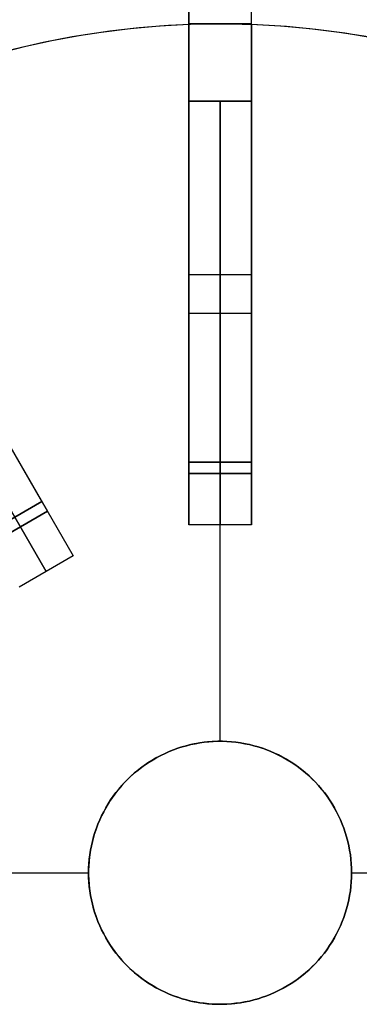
# Model space of a CAD drawing. Header units: millimetres. Extents: x 313 to 886, y -357 to 215.
# Tile 5 of 7: x 561 to 626, y -96 to 93. Entities that reach past the tile are written whole.
import ezdxf

# ---------------------------------------------------------------- set-up
doc = ezdxf.new("R2010")
doc.units = ezdxf.units.MM
for name, color, linetype in [('Core_Sketch1', 7, 'Continuous'), ('Core_Sketch2', 7, 'Continuous'), ('Rib_Sketch1', 7, 'Continuous'), ('Rib_Sketch3', 7, 'Continuous')]:
    doc.layers.add(name, color=color, linetype=linetype)

msp = doc.modelspace()

# ---------------------------------------------------------------- linework, layer by layer
at = {"color": 0, "linetype": 'ByBlock', "lineweight": -2}
for points in [[(593.59, 33.92), (593.59, 215.25)], [(605.59, 33.92), (605.59, 215.25)], [(593.59, 91.71), (587.97, 91.4), (582.36, 90.9), (576.78, 90.21), (571.22, 89.33), (565.7, 88.25), (560.21, 86.98), (554.78, 85.52), (549.39, 83.88), (544.07, 82.05), (538.81, 80.04), (533.63, 77.85), (528.53, 75.47), (523.51, 72.93)], [(593.59, 91.71), (587.97, 91.4), (582.36, 90.9), (576.78, 90.21), (571.22, 89.33), (565.7, 88.25), (560.21, 86.98), (554.78, 85.52), (549.39, 83.88), (544.07, 82.05), (538.81, 80.04), (533.63, 77.85), (528.53, 75.47), (523.51, 72.93)], [(593.59, 91.71), (587.97, 91.4), (582.36, 90.9), (576.78, 90.21), (571.22, 89.33), (565.7, 88.25), (560.21, 86.98), (554.78, 85.52), (549.39, 83.88), (544.07, 82.05), (538.81, 80.04), (533.63, 77.85), (528.53, 75.47), (523.51, 72.93)], [(593.59, 91.71), (587.97, 91.4), (582.36, 90.9), (576.78, 90.21), (571.22, 89.33), (565.7, 88.25), (560.21, 86.98), (554.78, 85.52), (549.39, 83.88), (544.07, 82.05), (538.81, 80.04), (533.63, 77.85), (528.53, 75.47), (523.51, 72.93)], [(593.59, 91.71), (587.97, 91.4), (582.36, 90.9), (576.78, 90.21), (571.22, 89.33), (565.7, 88.25), (560.21, 86.98), (554.78, 85.52), (549.39, 83.88), (544.07, 82.05), (538.81, 80.04), (533.63, 77.85), (528.53, 75.47), (523.51, 72.93)], [(593.59, 91.71), (587.97, 91.4), (582.36, 90.9), (576.78, 90.21), (571.22, 89.33), (565.7, 88.25), (560.21, 86.98), (554.78, 85.52), (549.39, 83.88), (544.07, 82.05), (538.81, 80.04), (533.63, 77.85), (528.53, 75.47), (523.51, 72.93)], [(593.59, 43.82), (593.59, 91.71)], [(593.59, 43.82), (593.59, 91.71)], [(593.59, 43.82), (593.59, 91.71)], [(593.59, 43.82), (593.59, 91.71)], [(675.67, 72.93), (670.65, 75.47), (665.55, 77.85), (660.36, 80.04), (655.11, 82.05), (649.78, 83.88), (644.4, 85.52), (638.97, 86.98), (633.48, 88.25), (627.96, 89.33), (622.4, 90.21), (616.81, 90.9), (611.21, 91.4), (605.59, 91.71)], [(675.67, 72.93), (670.65, 75.47), (665.55, 77.85), (660.36, 80.04), (655.11, 82.05), (649.78, 83.88), (644.4, 85.52), (638.97, 86.98), (633.48, 88.25), (627.96, 89.33), (622.4, 90.21), (616.81, 90.9), (611.21, 91.4), (605.59, 91.71)], [(675.67, 72.93), (670.65, 75.47), (665.55, 77.85), (660.36, 80.04), (655.11, 82.05), (649.78, 83.88), (644.4, 85.52), (638.97, 86.98), (633.48, 88.25), (627.96, 89.33), (622.4, 90.21), (616.81, 90.9), (611.21, 91.4), (605.59, 91.71)], [(675.67, 72.93), (670.65, 75.47), (665.55, 77.85), (660.36, 80.04), (655.11, 82.05), (649.78, 83.88), (644.4, 85.52), (638.97, 86.98), (633.48, 88.25), (627.96, 89.33), (622.4, 90.21), (616.81, 90.9), (611.21, 91.4), (605.59, 91.71)], [(605.59, 91.71), (605.59, 43.82)], [(605.59, 91.71), (605.59, 43.82)], [(605.59, 91.71), (605.59, 43.82)], [(605.59, 91.71), (605.59, 43.82)], [(675.67, 72.93), (670.65, 75.47), (665.55, 77.85), (660.36, 80.04), (655.11, 82.05), (649.78, 83.88), (644.4, 85.52), (638.97, 86.98), (633.48, 88.25), (627.96, 89.33), (622.4, 90.21), (616.81, 90.9), (611.21, 91.4), (605.59, 91.71)], [(675.67, 72.93), (670.65, 75.47), (665.55, 77.85), (660.36, 80.04), (655.11, 82.05), (649.78, 83.88), (644.4, 85.52), (638.97, 86.98), (633.48, 88.25), (627.96, 89.33), (622.4, 90.21), (616.81, 90.9), (611.21, 91.4), (605.59, 91.71)], [(593.59, 77.04), (593.59, -4.18)], [(593.59, -4.18), (593.59, 77.04)], [(605.59, 77.04), (593.59, 77.04)], [(593.59, 77.04), (605.59, 77.04)], [(599.59, -4.18), (599.59, 77.04)], [(599.59, 77.04), (599.59, -4.18)], [(605.59, 77.04), (605.59, -4.18)], [(605.59, -4.18), (605.59, 77.04)], [(530.84, 60.23), (571.45, -10.11)], [(530.84, 60.23), (571.45, -10.11)], [(566.26, -13.11), (525.65, 57.23)], [(525.65, 57.23), (566.26, -13.11)], [(593.59, 5.68), (593.59, 43.82)], [(593.59, 7.83), (593.59, 43.82)], [(593.59, 7.83), (593.59, 43.82)], [(593.59, 5.68), (593.59, 43.82)], [(605.59, 43.82), (605.59, 5.68)], [(605.59, 43.82), (605.59, 7.83)], [(605.59, 43.82), (605.59, 7.83)], [(605.59, 43.82), (605.59, 5.68)], [(593.59, 36.43), (605.59, 36.43)], [(593.59, 36.43), (605.59, 36.43)], [(547.45, 31.46), (566.52, -1.57)], [(565.45, 0.29), (547.45, 31.46)], [(547.45, 31.46), (565.45, 0.29)], [(566.52, -1.57), (547.45, 31.46)], [(605.59, 7.83), (593.59, 7.83)], [(593.59, 7.83), (605.59, 7.83)], [(599.59, -45.65), (599.59, 7.83)], [(599.59, -45.65), (599.59, 7.83)], [(593.59, 5.68), (605.59, 5.68)], [(605.59, 5.68), (593.59, 5.68)], [(599.59, -45.65), (599.59, 5.68)], [(599.59, -45.65), (599.59, 5.68)], [(555.05, -5.71), (565.45, 0.29)], [(565.45, 0.29), (555.05, -5.71)], [(566.52, -1.57), (556.13, -7.57)], [(556.13, -7.57), (566.52, -1.57)], [(605.59, -4.18), (593.59, -4.18)], [(605.59, -4.18), (593.59, -4.18)], [(571.45, -10.11), (561.06, -16.11)], [(571.45, -10.11), (561.06, -16.11)], [(624.79, -70.85), (624.77, -69.98), (624.73, -69.11), (624.65, -68.24), (624.55, -67.38), (624.41, -66.52), (624.25, -65.67), (624.06, -64.82), (623.83, -63.98), (623.58, -63.14), (623.3, -62.32), (622.99, -61.51), (622.66, -60.7), (622.29, -59.91), (621.9, -59.14), (621.48, -58.37), (621.04, -57.63), (620.57, -56.89), (620.08, -56.18), (619.56, -55.48), (619.02, -54.8), (618.45, -54.14), (617.86, -53.5), (617.25, -52.88), (616.62, -52.28), (615.97, -51.7), (615.3, -51.15), (614.61, -50.62), (613.9, -50.11), (613.18, -49.63), (612.44, -49.17), (611.68, -48.74), (610.91, -48.34), (610.13, -47.96), (609.33, -47.61), (608.52, -47.29), (607.71, -46.99), (606.88, -46.73), (606.04, -46.49), (605.2, -46.28), (604.35, -46.1), (603.49, -45.95), (602.63, -45.83), (601.76, -45.74), (600.89, -45.68), (600.02, -45.65), (599.15, -45.65), (598.28, -45.68), (597.42, -45.74), (596.55, -45.83), (595.69, -45.95), (594.83, -46.1), (593.98, -46.28), (593.14, -46.49), (592.3, -46.73), (591.47, -46.99), (590.65, -47.29), (589.84, -47.61), (589.05, -47.96), (588.26, -48.34), (587.49, -48.74), (586.74, -49.17), (586, -49.63), (585.27, -50.11), (584.57, -50.62), (583.88, -51.15), (583.21, -51.7), (582.56, -52.28), (581.92, -52.88), (581.31, -53.5), (580.73, -54.14), (580.16, -54.8), (579.62, -55.48), (579.1, -56.18), (578.61, -56.89), (578.14, -57.63), (577.69, -58.37), (577.28, -59.14), (576.88, -59.91), (576.52, -60.7), (576.18, -61.51), (575.88, -62.32), (575.6, -63.14), (575.34, -63.98), (575.12, -64.82), (574.93, -65.67), (574.76, -66.52), (574.63, -67.38), (574.52, -68.24), (574.45, -69.11), (574.4, -69.98), (574.39, -70.85)], [(574.39, -70.85), (574.4, -69.98), (574.45, -69.11), (574.52, -68.24), (574.63, -67.38), (574.76, -66.52), (574.93, -65.67), (575.12, -64.82), (575.34, -63.98), (575.6, -63.14), (575.88, -62.32), (576.18, -61.51), (576.52, -60.7), (576.88, -59.91), (577.28, -59.14), (577.69, -58.37), (578.14, -57.63), (578.61, -56.89), (579.1, -56.18), (579.62, -55.48), (580.16, -54.8), (580.73, -54.14), (581.31, -53.5), (581.92, -52.88), (582.56, -52.28), (583.21, -51.7), (583.88, -51.15), (584.57, -50.62), (585.27, -50.11), (586, -49.63), (586.74, -49.17), (587.49, -48.74), (588.26, -48.34), (589.05, -47.96), (589.84, -47.61), (590.65, -47.29), (591.47, -46.99), (592.3, -46.73), (593.14, -46.49), (593.98, -46.28), (594.83, -46.1), (595.69, -45.95), (596.55, -45.83), (597.42, -45.74), (598.28, -45.68), (599.15, -45.65), (600.02, -45.65), (600.89, -45.68), (601.76, -45.74), (602.63, -45.83), (603.49, -45.95), (604.35, -46.1), (605.2, -46.28), (606.04, -46.49), (606.88, -46.73), (607.71, -46.99), (608.52, -47.29), (609.33, -47.61), (610.13, -47.96), (610.91, -48.34), (611.68, -48.74), (612.44, -49.17), (613.18, -49.63), (613.9, -50.11), (614.61, -50.62), (615.3, -51.15), (615.97, -51.7), (616.62, -52.28), (617.25, -52.88), (617.86, -53.5), (618.45, -54.14), (619.02, -54.8), (619.56, -55.48), (620.08, -56.18), (620.57, -56.89), (621.04, -57.63), (621.48, -58.37), (621.9, -59.14), (622.29, -59.91), (622.66, -60.7), (622.99, -61.51), (623.3, -62.32), (623.58, -63.14), (623.83, -63.98), (624.06, -64.82), (624.25, -65.67), (624.41, -66.52), (624.55, -67.38), (624.65, -68.24), (624.73, -69.11), (624.77, -69.98), (624.79, -70.85)], [(624.79, -70.85), (624.77, -69.98), (624.73, -69.11), (624.65, -68.24), (624.55, -67.38), (624.41, -66.52), (624.25, -65.67), (624.06, -64.82), (623.83, -63.98), (623.58, -63.14), (623.3, -62.32), (622.99, -61.51), (622.66, -60.7), (622.29, -59.91), (621.9, -59.14), (621.48, -58.37), (621.04, -57.63), (620.57, -56.89), (620.08, -56.18), (619.56, -55.48), (619.02, -54.8), (618.45, -54.14), (617.86, -53.5), (617.25, -52.88), (616.62, -52.28), (615.97, -51.7), (615.3, -51.15), (614.61, -50.62), (613.9, -50.11), (613.18, -49.63), (612.44, -49.17), (611.68, -48.74), (610.91, -48.34), (610.13, -47.96), (609.33, -47.61), (608.52, -47.29), (607.71, -46.99), (606.88, -46.73), (606.04, -46.49), (605.2, -46.28), (604.35, -46.1), (603.49, -45.95), (602.63, -45.83), (601.76, -45.74), (600.89, -45.68), (600.02, -45.65), (599.15, -45.65), (598.28, -45.68), (597.42, -45.74), (596.55, -45.83), (595.69, -45.95), (594.83, -46.1), (593.98, -46.28), (593.14, -46.49), (592.3, -46.73), (591.47, -46.99), (590.65, -47.29), (589.84, -47.61), (589.05, -47.96), (588.26, -48.34), (587.49, -48.74), (586.74, -49.17), (586, -49.63), (585.27, -50.11), (584.57, -50.62), (583.88, -51.15), (583.21, -51.7), (582.56, -52.28), (581.92, -52.88), (581.31, -53.5), (580.73, -54.14), (580.16, -54.8), (579.62, -55.48), (579.1, -56.18), (578.61, -56.89), (578.14, -57.63), (577.69, -58.37), (577.28, -59.14), (576.88, -59.91), (576.52, -60.7), (576.18, -61.51), (575.88, -62.32), (575.6, -63.14), (575.34, -63.98), (575.12, -64.82), (574.93, -65.67), (574.76, -66.52), (574.63, -67.38), (574.52, -68.24), (574.45, -69.11), (574.4, -69.98), (574.39, -70.85)], [(574.39, -70.85), (574.4, -69.98), (574.45, -69.11), (574.52, -68.24), (574.63, -67.38), (574.76, -66.52), (574.93, -65.67), (575.12, -64.82), (575.34, -63.98), (575.6, -63.14), (575.88, -62.32), (576.18, -61.51), (576.52, -60.7), (576.88, -59.91), (577.28, -59.14), (577.69, -58.37), (578.14, -57.63), (578.61, -56.89), (579.1, -56.18), (579.62, -55.48), (580.16, -54.8), (580.73, -54.14), (581.31, -53.5), (581.92, -52.88), (582.56, -52.28), (583.21, -51.7), (583.88, -51.15), (584.57, -50.62), (585.27, -50.11), (586, -49.63), (586.74, -49.17), (587.49, -48.74), (588.26, -48.34), (589.05, -47.96), (589.84, -47.61), (590.65, -47.29), (591.47, -46.99), (592.3, -46.73), (593.14, -46.49), (593.98, -46.28), (594.83, -46.1), (595.69, -45.95), (596.55, -45.83), (597.42, -45.74), (598.28, -45.68), (599.15, -45.65), (600.02, -45.65), (600.89, -45.68), (601.76, -45.74), (602.63, -45.83), (603.49, -45.95), (604.35, -46.1), (605.2, -46.28), (606.04, -46.49), (606.88, -46.73), (607.71, -46.99), (608.52, -47.29), (609.33, -47.61), (610.13, -47.96), (610.91, -48.34), (611.68, -48.74), (612.44, -49.17), (613.18, -49.63), (613.9, -50.11), (614.61, -50.62), (615.3, -51.15), (615.97, -51.7), (616.62, -52.28), (617.25, -52.88), (617.86, -53.5), (618.45, -54.14), (619.02, -54.8), (619.56, -55.48), (620.08, -56.18), (620.57, -56.89), (621.04, -57.63), (621.48, -58.37), (621.9, -59.14), (622.29, -59.91), (622.66, -60.7), (622.99, -61.51), (623.3, -62.32), (623.58, -63.14), (623.83, -63.98), (624.06, -64.82), (624.25, -65.67), (624.41, -66.52), (624.55, -67.38), (624.65, -68.24), (624.73, -69.11), (624.77, -69.98), (624.79, -70.85)], [(520.91, -70.85), (574.39, -70.85)], [(520.91, -70.85), (574.39, -70.85)], [(523.06, -70.85), (574.39, -70.85)], [(523.06, -70.85), (574.39, -70.85)], [(574.39, -70.85), (574.4, -71.72), (574.45, -72.59), (574.52, -73.45), (574.63, -74.32), (574.76, -75.18), (574.93, -76.03), (575.12, -76.88), (575.34, -77.72), (575.6, -78.55), (575.88, -79.38), (576.18, -80.19), (576.52, -80.99), (576.88, -81.78), (577.28, -82.56), (577.69, -83.32), (578.14, -84.07), (578.61, -84.8), (579.1, -85.52), (579.62, -86.22), (580.16, -86.9), (580.73, -87.56), (581.31, -88.2), (581.92, -88.82), (582.56, -89.42), (583.21, -90), (583.88, -90.55), (584.57, -91.08), (585.27, -91.59), (586, -92.07), (586.74, -92.53), (587.49, -92.96), (588.26, -93.36), (589.05, -93.74), (589.84, -94.09), (590.65, -94.41), (591.47, -94.71), (592.3, -94.97), (593.14, -95.21), (593.98, -95.42), (594.83, -95.6), (595.69, -95.75), (596.55, -95.86), (597.42, -95.95), (598.28, -96.01), (599.15, -96.04), (600.02, -96.04), (600.89, -96.01), (601.76, -95.95), (602.63, -95.86), (603.49, -95.75), (604.35, -95.6), (605.2, -95.42), (606.04, -95.21), (606.88, -94.97), (607.71, -94.71), (608.52, -94.41), (609.33, -94.09), (610.13, -93.74), (610.91, -93.36), (611.68, -92.96), (612.44, -92.53), (613.18, -92.07), (613.9, -91.59), (614.61, -91.08), (615.3, -90.55), (615.97, -90), (616.62, -89.42), (617.25, -88.82), (617.86, -88.2), (618.45, -87.56), (619.02, -86.9), (619.56, -86.22), (620.08, -85.52), (620.57, -84.8), (621.04, -84.07), (621.48, -83.32), (621.9, -82.56), (622.29, -81.78), (622.66, -80.99), (622.99, -80.19), (623.3, -79.38), (623.58, -78.55), (623.83, -77.72), (624.06, -76.88), (624.25, -76.03), (624.41, -75.18), (624.55, -74.32), (624.65, -73.45), (624.73, -72.59), (624.77, -71.72), (624.79, -70.85)], [(624.79, -70.85), (624.77, -71.72), (624.73, -72.59), (624.65, -73.45), (624.55, -74.32), (624.41, -75.18), (624.25, -76.03), (624.06, -76.88), (623.83, -77.72), (623.58, -78.55), (623.3, -79.38), (622.99, -80.19), (622.66, -80.99), (622.29, -81.78), (621.9, -82.56), (621.48, -83.32), (621.04, -84.07), (620.57, -84.8), (620.08, -85.52), (619.56, -86.22), (619.02, -86.9), (618.45, -87.56), (617.86, -88.2), (617.25, -88.82), (616.62, -89.42), (615.97, -90), (615.3, -90.55), (614.61, -91.08), (613.9, -91.59), (613.18, -92.07), (612.44, -92.53), (611.68, -92.96), (610.91, -93.36), (610.13, -93.74), (609.33, -94.09), (608.52, -94.41), (607.71, -94.71), (606.88, -94.97), (606.04, -95.21), (605.2, -95.42), (604.35, -95.6), (603.49, -95.75), (602.63, -95.86), (601.76, -95.95), (600.89, -96.01), (600.02, -96.04), (599.15, -96.04), (598.28, -96.01), (597.42, -95.95), (596.55, -95.86), (595.69, -95.75), (594.83, -95.6), (593.98, -95.42), (593.14, -95.21), (592.3, -94.97), (591.47, -94.71), (590.65, -94.41), (589.84, -94.09), (589.05, -93.74), (588.26, -93.36), (587.49, -92.96), (586.74, -92.53), (586, -92.07), (585.27, -91.59), (584.57, -91.08), (583.88, -90.55), (583.21, -90), (582.56, -89.42), (581.92, -88.82), (581.31, -88.2), (580.73, -87.56), (580.16, -86.9), (579.62, -86.22), (579.1, -85.52), (578.61, -84.8), (578.14, -84.07), (577.69, -83.32), (577.28, -82.56), (576.88, -81.78), (576.52, -80.99), (576.18, -80.19), (575.88, -79.38), (575.6, -78.55), (575.34, -77.72), (575.12, -76.88), (574.93, -76.03), (574.76, -75.18), (574.63, -74.32), (574.52, -73.45), (574.45, -72.59), (574.4, -71.72), (574.39, -70.85)], [(574.39, -70.85), (574.4, -71.72), (574.45, -72.59), (574.52, -73.45), (574.63, -74.32), (574.76, -75.18), (574.93, -76.03), (575.12, -76.88), (575.34, -77.72), (575.6, -78.55), (575.88, -79.38), (576.18, -80.19), (576.52, -80.99), (576.88, -81.78), (577.28, -82.56), (577.69, -83.32), (578.14, -84.07), (578.61, -84.8), (579.1, -85.52), (579.62, -86.22), (580.16, -86.9), (580.73, -87.56), (581.31, -88.2), (581.92, -88.82), (582.56, -89.42), (583.21, -90), (583.88, -90.55), (584.57, -91.08), (585.27, -91.59), (586, -92.07), (586.74, -92.53), (587.49, -92.96), (588.26, -93.36), (589.05, -93.74), (589.84, -94.09), (590.65, -94.41), (591.47, -94.71), (592.3, -94.97), (593.14, -95.21), (593.98, -95.42), (594.83, -95.6), (595.69, -95.75), (596.55, -95.86), (597.42, -95.95), (598.28, -96.01), (599.15, -96.04), (600.02, -96.04), (600.89, -96.01), (601.76, -95.95), (602.63, -95.86), (603.49, -95.75), (604.35, -95.6), (605.2, -95.42), (606.04, -95.21), (606.88, -94.97), (607.71, -94.71), (608.52, -94.41), (609.33, -94.09), (610.13, -93.74), (610.91, -93.36), (611.68, -92.96), (612.44, -92.53), (613.18, -92.07), (613.9, -91.59), (614.61, -91.08), (615.3, -90.55), (615.97, -90), (616.62, -89.42), (617.25, -88.82), (617.86, -88.2), (618.45, -87.56), (619.02, -86.9), (619.56, -86.22), (620.08, -85.52), (620.57, -84.8), (621.04, -84.07), (621.48, -83.32), (621.9, -82.56), (622.29, -81.78), (622.66, -80.99), (622.99, -80.19), (623.3, -79.38), (623.58, -78.55), (623.83, -77.72), (624.06, -76.88), (624.25, -76.03), (624.41, -75.18), (624.55, -74.32), (624.65, -73.45), (624.73, -72.59), (624.77, -71.72), (624.79, -70.85)], [(624.79, -70.85), (624.77, -71.72), (624.73, -72.59), (624.65, -73.45), (624.55, -74.32), (624.41, -75.18), (624.25, -76.03), (624.06, -76.88), (623.83, -77.72), (623.58, -78.55), (623.3, -79.38), (622.99, -80.19), (622.66, -80.99), (622.29, -81.78), (621.9, -82.56), (621.48, -83.32), (621.04, -84.07), (620.57, -84.8), (620.08, -85.52), (619.56, -86.22), (619.02, -86.9), (618.45, -87.56), (617.86, -88.2), (617.25, -88.82), (616.62, -89.42), (615.97, -90), (615.3, -90.55), (614.61, -91.08), (613.9, -91.59), (613.18, -92.07), (612.44, -92.53), (611.68, -92.96), (610.91, -93.36), (610.13, -93.74), (609.33, -94.09), (608.52, -94.41), (607.71, -94.71), (606.88, -94.97), (606.04, -95.21), (605.2, -95.42), (604.35, -95.6), (603.49, -95.75), (602.63, -95.86), (601.76, -95.95), (600.89, -96.01), (600.02, -96.04), (599.15, -96.04), (598.28, -96.01), (597.42, -95.95), (596.55, -95.86), (595.69, -95.75), (594.83, -95.6), (593.98, -95.42), (593.14, -95.21), (592.3, -94.97), (591.47, -94.71), (590.65, -94.41), (589.84, -94.09), (589.05, -93.74), (588.26, -93.36), (587.49, -92.96), (586.74, -92.53), (586, -92.07), (585.27, -91.59), (584.57, -91.08), (583.88, -90.55), (583.21, -90), (582.56, -89.42), (581.92, -88.82), (581.31, -88.2), (580.73, -87.56), (580.16, -86.9), (579.62, -86.22), (579.1, -85.52), (578.61, -84.8), (578.14, -84.07), (577.69, -83.32), (577.28, -82.56), (576.88, -81.78), (576.52, -80.99), (576.18, -80.19), (575.88, -79.38), (575.6, -78.55), (575.34, -77.72), (575.12, -76.88), (574.93, -76.03), (574.76, -75.18), (574.63, -74.32), (574.52, -73.45), (574.45, -72.59), (574.4, -71.72), (574.39, -70.85)], [(624.79, -70.85), (676.12, -70.85)], [(624.79, -70.85), (676.12, -70.85)], [(624.79, -70.85), (678.26, -70.85)], [(624.79, -70.85), (678.26, -70.85)]]:
    msp.add_lwpolyline(points, dxfattribs=at)
at = {"color": 0, "linetype": 'ByBlock', "lineweight": -2, "extrusion": (1, 0, 0)}
for points in [[(77.04, -663), (81.2, -662.93), (85.35, -662.71), (89.49, -662.35), (93.62, -661.85), (97.73, -661.2), (101.81, -660.42), (105.86, -659.49), (109.88, -658.42), (113.86, -657.21), (117.8, -655.87), (121.68, -654.39), (125.52, -652.77), (129.29, -651.03), (133, -649.15), (136.65, -647.15), (140.22, -645.02), (143.72, -642.77), (147.13, -640.4), (150.47, -637.91), (153.71, -635.31), (156.86, -632.6), (159.92, -629.78), (162.88, -626.86), (165.73, -623.83), (168.48, -620.71), (171.12, -617.5), (173.64, -614.19), (176.05, -610.8), (178.34, -607.33), (180.51, -603.78), (182.55, -600.16), (184.47, -596.47), (186.26, -592.72), (187.91, -588.9), (189.44, -585.03), (190.83, -581.11), (192.08, -577.15), (193.19, -573.14), (194.17, -569.1), (195, -565.02), (195.69, -560.92)], [(195.69, -40.08), (195, -35.98), (194.17, -31.9), (193.19, -27.86), (192.08, -23.85), (190.83, -19.89), (189.44, -15.97), (187.91, -12.1), (186.26, -8.28), (184.47, -4.53), (182.55, -0.84), (180.51, 2.78), (178.34, 6.33), (176.05, 9.8), (173.64, 13.19), (171.12, 16.5), (168.48, 19.71), (165.73, 22.83), (162.88, 25.86), (159.92, 28.78), (156.86, 31.6), (153.71, 34.31), (150.47, 36.91), (147.13, 39.4), (143.72, 41.77), (140.22, 44.02), (136.65, 46.15), (133, 48.15), (129.29, 50.03), (125.52, 51.77), (121.68, 53.39), (117.8, 54.87), (113.86, 56.21), (109.88, 57.42), (105.86, 58.49), (101.81, 59.42), (97.73, 60.2), (93.62, 60.85), (89.49, 61.35), (85.35, 61.71), (81.2, 61.93), (77.04, 62)], [(77.04, -663), (81.2, -662.93), (85.35, -662.71), (89.49, -662.35), (93.62, -661.85), (97.73, -661.2), (101.81, -660.42), (105.86, -659.49), (109.88, -658.42), (113.86, -657.21), (117.8, -655.87), (121.68, -654.39), (125.52, -652.77), (129.29, -651.03), (133, -649.15), (136.65, -647.15), (140.22, -645.02), (143.72, -642.77), (147.13, -640.4), (150.47, -637.91), (153.71, -635.31), (156.86, -632.6), (159.92, -629.78), (162.88, -626.86), (165.73, -623.83), (168.48, -620.71), (171.12, -617.5), (173.64, -614.19), (176.05, -610.8), (178.34, -607.33), (180.51, -603.78), (182.55, -600.16), (184.47, -596.47), (186.26, -592.72), (187.91, -588.9), (189.44, -585.03), (190.83, -581.11), (192.08, -577.15), (193.19, -573.14), (194.17, -569.1), (195, -565.02), (195.69, -560.92)], [(195.69, -40.08), (195, -35.98), (194.17, -31.9), (193.19, -27.86), (192.08, -23.85), (190.83, -19.89), (189.44, -15.97), (187.91, -12.1), (186.26, -8.28), (184.47, -4.53), (182.55, -0.84), (180.51, 2.78), (178.34, 6.33), (176.05, 9.8), (173.64, 13.19), (171.12, 16.5), (168.48, 19.71), (165.73, 22.83), (162.88, 25.86), (159.92, 28.78), (156.86, 31.6), (153.71, 34.31), (150.47, 36.91), (147.13, 39.4), (143.72, 41.77), (140.22, 44.02), (136.65, 46.15), (133, 48.15), (129.29, 50.03), (125.52, 51.77), (121.68, 53.39), (117.8, 54.87), (113.86, 56.21), (109.88, 57.42), (105.86, 58.49), (101.81, 59.42), (97.73, 60.2), (93.62, 60.85), (89.49, 61.35), (85.35, 61.71), (81.2, 61.93), (77.04, 62)], [(195.69, -560.92), (195, -565.02), (194.17, -569.1), (193.19, -573.14), (192.08, -577.15), (190.83, -581.11), (189.44, -585.03), (187.91, -588.9), (186.26, -592.72), (184.47, -596.47), (182.55, -600.16), (180.51, -603.78), (178.34, -607.33), (176.05, -610.8), (173.64, -614.19), (171.12, -617.5), (168.48, -620.71), (165.73, -623.83), (162.88, -626.86), (159.92, -629.78), (156.86, -632.6), (153.71, -635.31), (150.47, -637.91), (147.13, -640.4), (143.72, -642.77), (140.22, -645.02), (136.65, -647.15), (133, -649.15), (129.29, -651.03), (125.52, -652.77), (121.68, -654.39), (117.8, -655.87), (113.86, -657.21), (109.88, -658.42), (105.86, -659.49), (101.81, -660.42), (97.73, -661.2), (93.62, -661.85), (89.49, -662.35), (85.35, -662.71), (81.2, -662.93), (77.04, -663)], [(77.04, 62), (81.2, 61.93), (85.35, 61.71), (89.49, 61.35), (93.62, 60.85), (97.73, 60.2), (101.81, 59.42), (105.86, 58.49), (109.88, 57.42), (113.86, 56.21), (117.8, 54.87), (121.68, 53.39), (125.52, 51.77), (129.29, 50.03), (133, 48.15), (136.65, 46.15), (140.22, 44.02), (143.72, 41.77), (147.13, 39.4), (150.47, 36.91), (153.71, 34.31), (156.86, 31.6), (159.92, 28.78), (162.88, 25.86), (165.73, 22.83), (168.48, 19.71), (171.12, 16.5), (173.64, 13.19), (176.05, 9.8), (178.34, 6.33), (180.51, 2.78), (182.55, -0.84), (184.47, -4.53), (186.26, -8.28), (187.91, -12.1), (189.44, -15.97), (190.83, -19.89), (192.08, -23.85), (193.19, -27.86), (194.17, -31.9), (195, -35.98), (195.69, -40.08)], [(91.71, -601), (91.71, -613)], [(91.71, 12), (91.71, 0)], [(91.71, -613), (91.71, -601)], [(91.71, 0), (91.71, 12)], [(7.83, 0), (17.21, -59.67), (24.51, -119.62), (29.73, -179.79), (32.87, -240.11), (33.92, -300.5), (32.87, -360.89), (29.73, -421.21), (24.51, -481.38), (17.21, -541.33), (7.83, -601)], [(7.83, -601), (17.21, -541.33), (24.51, -481.38), (29.73, -421.21), (32.87, -360.89), (33.92, -300.5), (32.87, -240.11), (29.73, -179.79), (24.51, -119.62), (17.21, -59.67), (7.83, 0)], [(7.83, -601), (17.21, -541.33), (24.51, -481.38), (29.73, -421.21), (32.87, -360.89), (33.92, -300.5), (32.87, -240.11), (29.73, -179.79), (24.51, -119.62), (17.21, -59.67), (7.83, 0)], [(-4.18, 62), (5.68, 12)], [(5.68, -613), (-4.18, -663)], [(5.68, 12), (-4.18, 62)], [(-4.18, -663), (5.68, -613)], [(5.68, 12), (-4.18, 62)], [(5.68, -613), (-4.18, -663)], [(-45.65, -613), (-45.65, -601)], [(-45.65, 0), (-45.65, 12)], [(-70.85, -613), (-70.85, -601)], [(-70.85, 0), (-70.85, 12)], [(-70.85, -613), (-70.85, -601)], [(-70.85, 0), (-70.85, 12)]]:
    msp.add_lwpolyline(points, dxfattribs=at)
at = {"color": 0, "linetype": 'ByBlock', "lineweight": -2, "extrusion": (0.866025, 0.5, -1.31686e-16)}
msp.add_lwpolyline([(-282.48, -601), (-273.1, -541.33), (-265.79, -481.38), (-260.57, -421.21), (-257.43, -360.89), (-256.38, -300.5), (-257.43, -240.11), (-260.57, -179.79), (-265.79, -119.62), (-273.1, -59.67), (-282.48, 0)], dxfattribs=at)
at = {"color": 0, "linetype": 'ByBlock', "lineweight": -2, "extrusion": (0.995304, 0.016305, -0.095414)}
for points in [[(-10.85, 65.99), (-19.47, 116.22)], [(-13.76, 65.49), (-22.39, 115.72)]]:
    msp.add_lwpolyline(points, dxfattribs=at)
at = {"color": 0, "linetype": 'ByBlock', "lineweight": -2, "extrusion": (0.995304, 0.016305, 0.095414)}
for points in [[(-10.85, -664.25), (-19.47, -714.48)], [(-22.39, -713.98), (-13.76, -663.75)]]:
    msp.add_lwpolyline(points, dxfattribs=at)
at = {"color": 0, "linetype": 'ByBlock', "lineweight": -2}
msp.add_lwpolyline([(624.79, -70.85), (624.77, -69.97), (624.73, -69.1), (624.65, -68.23), (624.55, -67.36), (624.41, -66.5), (624.24, -65.64), (624.05, -64.79), (623.82, -63.94), (623.57, -63.1), (623.29, -62.28), (622.97, -61.46), (622.63, -60.65), (622.27, -59.86), (621.87, -59.08), (621.45, -58.31), (621, -57.56), (620.53, -56.83), (620.03, -56.11), (619.5, -55.41), (618.96, -54.72), (618.38, -54.06), (617.79, -53.42), (617.17, -52.8), (616.54, -52.2), (615.88, -51.62), (615.2, -51.07), (614.51, -50.54), (613.79, -50.03), (613.06, -49.55), (612.31, -49.1), (611.55, -48.67), (610.78, -48.27), (609.98, -47.89), (609.18, -47.55), (608.37, -47.23), (607.54, -46.94), (606.71, -46.68), (605.86, -46.44), (605.01, -46.24), (604.16, -46.07), (603.29, -45.92), (602.43, -45.81), (601.56, -45.73), (600.68, -45.67), (599.81, -45.65), (598.93, -45.66), (598.06, -45.7), (597.19, -45.76), (596.32, -45.86), (595.45, -45.99), (594.59, -46.15), (593.74, -46.34), (592.89, -46.56), (592.05, -46.8), (591.22, -47.08), (590.4, -47.38), (589.59, -47.72), (588.8, -48.08), (588.01, -48.47), (587.24, -48.88), (586.49, -49.32), (585.75, -49.79), (585.03, -50.28), (584.32, -50.8), (583.63, -51.34), (582.97, -51.91), (582.32, -52.5), (581.69, -53.11), (581.09, -53.74), (580.51, -54.39), (579.95, -55.06), (579.41, -55.75), (578.9, -56.46), (578.41, -57.19), (577.95, -57.93), (577.51, -58.69), (577.11, -59.47), (576.72, -60.25), (576.37, -61.05), (576.04, -61.87), (575.75, -62.69), (575.48, -63.52), (575.24, -64.36), (575.03, -65.21), (574.85, -66.07), (574.7, -66.93), (574.57, -67.79), (574.48, -68.66), (574.42, -69.54), (574.39, -70.41), (574.39, -71.29), (574.42, -72.16), (574.48, -73.03), (574.57, -73.9), (574.7, -74.77), (574.85, -75.63), (575.03, -76.49), (575.24, -77.34), (575.48, -78.18), (575.75, -79.01), (576.04, -79.83), (576.37, -80.64), (576.72, -81.44), (577.11, -82.23), (577.51, -83), (577.95, -83.76), (578.41, -84.51), (578.9, -85.23), (579.41, -85.94), (579.95, -86.63), (580.51, -87.31), (581.09, -87.96), (581.69, -88.59), (582.32, -89.2), (582.97, -89.79), (583.63, -90.35), (584.32, -90.9), (585.03, -91.41), (585.75, -91.91), (586.49, -92.38), (587.24, -92.82), (588.01, -93.23), (588.8, -93.62), (589.59, -93.98), (590.4, -94.31), (591.22, -94.62), (592.05, -94.9), (592.89, -95.14), (593.74, -95.36), (594.59, -95.55), (595.45, -95.71), (596.32, -95.84), (597.19, -95.93), (598.06, -96), (598.93, -96.04), (599.81, -96.05), (600.68, -96.02), (601.56, -95.97), (602.43, -95.89), (603.29, -95.77), (604.16, -95.63), (605.01, -95.46), (605.86, -95.25), (606.71, -95.02), (607.54, -94.76), (608.37, -94.47), (609.18, -94.15), (609.98, -93.8), (610.78, -93.43), (611.55, -93.03), (612.31, -92.6), (613.06, -92.14), (613.79, -91.66), (614.51, -91.16), (615.2, -90.63), (615.88, -90.07), (616.54, -89.5), (617.17, -88.9), (617.79, -88.28), (618.38, -87.63), (618.96, -86.97), (619.5, -86.29), (620.03, -85.59), (620.53, -84.87), (621, -84.14), (621.45, -83.39), (621.87, -82.62), (622.27, -81.84), (622.63, -81.05), (622.97, -80.24), (623.29, -79.42), (623.57, -78.59), (623.82, -77.76), (624.05, -76.91), (624.24, -76.06), (624.41, -75.2), (624.55, -74.34), (624.65, -73.47), (624.73, -72.6), (624.77, -71.72)], close=True, dxfattribs=at)
msp.add_lwpolyline([(624.79, -70.85), (624.77, -69.97), (624.73, -69.1), (624.65, -68.23), (624.55, -67.36), (624.41, -66.5), (624.24, -65.64), (624.05, -64.79), (623.82, -63.94), (623.57, -63.1), (623.29, -62.28), (622.97, -61.46), (622.63, -60.65), (622.27, -59.86), (621.87, -59.08), (621.45, -58.31), (621, -57.56), (620.53, -56.83), (620.03, -56.11), (619.5, -55.41), (618.96, -54.72), (618.38, -54.06), (617.79, -53.42), (617.17, -52.8), (616.54, -52.2), (615.88, -51.62), (615.2, -51.07), (614.51, -50.54), (613.79, -50.03), (613.06, -49.55), (612.31, -49.1), (611.55, -48.67), (610.78, -48.27), (609.98, -47.89), (609.18, -47.55), (608.37, -47.23), (607.54, -46.94), (606.71, -46.68), (605.86, -46.44), (605.01, -46.24), (604.16, -46.07), (603.29, -45.92), (602.43, -45.81), (601.56, -45.73), (600.68, -45.67), (599.81, -45.65), (598.93, -45.66), (598.06, -45.7), (597.19, -45.76), (596.32, -45.86), (595.45, -45.99), (594.59, -46.15), (593.74, -46.34), (592.89, -46.56), (592.05, -46.8), (591.22, -47.08), (590.4, -47.38), (589.59, -47.72), (588.8, -48.08), (588.01, -48.47), (587.24, -48.88), (586.49, -49.32), (585.75, -49.79), (585.03, -50.28), (584.32, -50.8), (583.63, -51.34), (582.97, -51.91), (582.32, -52.5), (581.69, -53.11), (581.09, -53.74), (580.51, -54.39), (579.95, -55.06), (579.41, -55.75), (578.9, -56.46), (578.41, -57.19), (577.95, -57.93), (577.51, -58.69), (577.11, -59.47), (576.72, -60.25), (576.37, -61.05), (576.04, -61.87), (575.75, -62.69), (575.48, -63.52), (575.24, -64.36), (575.03, -65.21), (574.85, -66.07), (574.7, -66.93), (574.57, -67.79), (574.48, -68.66), (574.42, -69.54), (574.39, -70.41), (574.39, -71.29), (574.42, -72.16), (574.48, -73.03), (574.57, -73.9), (574.7, -74.77), (574.85, -75.63), (575.03, -76.49), (575.24, -77.34), (575.48, -78.18), (575.75, -79.01), (576.04, -79.83), (576.37, -80.64), (576.72, -81.44), (577.11, -82.23), (577.51, -83), (577.95, -83.76), (578.41, -84.51), (578.9, -85.23), (579.41, -85.94), (579.95, -86.63), (580.51, -87.31), (581.09, -87.96), (581.69, -88.59), (582.32, -89.2), (582.97, -89.79), (583.63, -90.35), (584.32, -90.9), (585.03, -91.41), (585.75, -91.91), (586.49, -92.38), (587.24, -92.82), (588.01, -93.23), (588.8, -93.62), (589.59, -93.98), (590.4, -94.31), (591.22, -94.62), (592.05, -94.9), (592.89, -95.14), (593.74, -95.36), (594.59, -95.55), (595.45, -95.71), (596.32, -95.84), (597.19, -95.93), (598.06, -96), (598.93, -96.04), (599.81, -96.05), (600.68, -96.02), (601.56, -95.97), (602.43, -95.89), (603.29, -95.77), (604.16, -95.63), (605.01, -95.46), (605.86, -95.25), (606.71, -95.02), (607.54, -94.76), (608.37, -94.47), (609.18, -94.15), (609.98, -93.8), (610.78, -93.43), (611.55, -93.03), (612.31, -92.6), (613.06, -92.14), (613.79, -91.66), (614.51, -91.16), (615.2, -90.63), (615.88, -90.07), (616.54, -89.5), (617.17, -88.9), (617.79, -88.28), (618.38, -87.63), (618.96, -86.97), (619.5, -86.29), (620.03, -85.59), (620.53, -84.87), (621, -84.14), (621.45, -83.39), (621.87, -82.62), (622.27, -81.84), (622.63, -81.05), (622.97, -80.24), (623.29, -79.42), (623.57, -78.59), (623.82, -77.76), (624.05, -76.91), (624.24, -76.06), (624.41, -75.2), (624.55, -74.34), (624.65, -73.47), (624.73, -72.6), (624.77, -71.72)], close=True, dxfattribs=at)
at = {"layer": 'Core_Sketch1'}
msp.add_lwpolyline([(629.07, 89.12), (623.5, 90.05), (617.9, 90.78), (612.28, 91.32), (606.65, 91.66), (601, 91.81), (595.35, 91.76), (589.71, 91.52), (584.08, 91.08), (578.47, 90.44), (572.89, 89.61), (567.34, 88.59), (561.82, 87.37), (556.35, 85.97)], dxfattribs=at)
msp.add_lwpolyline([(624.79, -70.85), (624.77, -69.97), (624.73, -69.1), (624.65, -68.23), (624.55, -67.36), (624.41, -66.5), (624.24, -65.64), (624.05, -64.79), (623.82, -63.94), (623.57, -63.1), (623.29, -62.28), (622.97, -61.46), (622.63, -60.65), (622.27, -59.86), (621.87, -59.08), (621.45, -58.31), (621, -57.56), (620.53, -56.83), (620.03, -56.11), (619.5, -55.41), (618.96, -54.72), (618.38, -54.06), (617.79, -53.42), (617.17, -52.8), (616.54, -52.2), (615.88, -51.62), (615.2, -51.07), (614.51, -50.54), (613.79, -50.03), (613.06, -49.55), (612.31, -49.1), (611.55, -48.67), (610.78, -48.27), (609.98, -47.89), (609.18, -47.55), (608.37, -47.23), (607.54, -46.94), (606.71, -46.68), (605.86, -46.44), (605.01, -46.24), (604.16, -46.07), (603.29, -45.92), (602.43, -45.81), (601.56, -45.73), (600.68, -45.67), (599.81, -45.65), (598.93, -45.66), (598.06, -45.7), (597.19, -45.76), (596.32, -45.86), (595.45, -45.99), (594.59, -46.15), (593.74, -46.34), (592.89, -46.56), (592.05, -46.8), (591.22, -47.08), (590.4, -47.38), (589.59, -47.72), (588.8, -48.08), (588.01, -48.47), (587.24, -48.88), (586.49, -49.32), (585.75, -49.79), (585.03, -50.28), (584.32, -50.8), (583.63, -51.34), (582.97, -51.91), (582.32, -52.5), (581.69, -53.11), (581.09, -53.74), (580.51, -54.39), (579.95, -55.06), (579.41, -55.75), (578.9, -56.46), (578.41, -57.19), (577.95, -57.93), (577.51, -58.69), (577.11, -59.47), (576.72, -60.25), (576.37, -61.05), (576.04, -61.87), (575.75, -62.69), (575.48, -63.52), (575.24, -64.36), (575.03, -65.21), (574.85, -66.07), (574.7, -66.93), (574.57, -67.79), (574.48, -68.66), (574.42, -69.54), (574.39, -70.41), (574.39, -71.29), (574.42, -72.16), (574.48, -73.03), (574.57, -73.9), (574.7, -74.77), (574.85, -75.63), (575.03, -76.49), (575.24, -77.34), (575.48, -78.18), (575.75, -79.01), (576.04, -79.83), (576.37, -80.64), (576.72, -81.44), (577.11, -82.23), (577.51, -83), (577.95, -83.76), (578.41, -84.51), (578.9, -85.23), (579.41, -85.94), (579.95, -86.63), (580.51, -87.31), (581.09, -87.96), (581.69, -88.59), (582.32, -89.2), (582.97, -89.79), (583.63, -90.35), (584.32, -90.9), (585.03, -91.41), (585.75, -91.91), (586.49, -92.38), (587.24, -92.82), (588.01, -93.23), (588.8, -93.62), (589.59, -93.98), (590.4, -94.31), (591.22, -94.62), (592.05, -94.9), (592.89, -95.14), (593.74, -95.36), (594.59, -95.55), (595.45, -95.71), (596.32, -95.84), (597.19, -95.93), (598.06, -96), (598.93, -96.04), (599.81, -96.05), (600.68, -96.02), (601.56, -95.97), (602.43, -95.89), (603.29, -95.77), (604.16, -95.63), (605.01, -95.46), (605.86, -95.25), (606.71, -95.02), (607.54, -94.76), (608.37, -94.47), (609.18, -94.15), (609.98, -93.8), (610.78, -93.43), (611.55, -93.03), (612.31, -92.6), (613.06, -92.14), (613.79, -91.66), (614.51, -91.16), (615.2, -90.63), (615.88, -90.07), (616.54, -89.5), (617.17, -88.9), (617.79, -88.28), (618.38, -87.63), (618.96, -86.97), (619.5, -86.29), (620.03, -85.59), (620.53, -84.87), (621, -84.14), (621.45, -83.39), (621.87, -82.62), (622.27, -81.84), (622.63, -81.05), (622.97, -80.24), (623.29, -79.42), (623.57, -78.59), (623.82, -77.76), (624.05, -76.91), (624.24, -76.06), (624.41, -75.2), (624.55, -74.34), (624.65, -73.47), (624.73, -72.6), (624.77, -71.72)], close=True, dxfattribs=at)
at = {"layer": 'Core_Sketch2'}
msp.add_lwpolyline([(629.07, 89.12), (623.5, 90.05), (617.9, 90.78), (612.28, 91.32), (606.65, 91.66), (601, 91.81), (595.35, 91.76), (589.71, 91.52), (584.08, 91.08), (578.47, 90.44), (572.89, 89.61), (567.34, 88.59), (561.82, 87.37), (556.35, 85.97)], dxfattribs=at)
msp.add_lwpolyline([(624.79, -70.85), (624.77, -69.97), (624.73, -69.1), (624.65, -68.23), (624.55, -67.36), (624.41, -66.5), (624.24, -65.64), (624.05, -64.79), (623.82, -63.94), (623.57, -63.1), (623.29, -62.28), (622.97, -61.46), (622.63, -60.65), (622.27, -59.86), (621.87, -59.08), (621.45, -58.31), (621, -57.56), (620.53, -56.83), (620.03, -56.11), (619.5, -55.41), (618.96, -54.72), (618.38, -54.06), (617.79, -53.42), (617.17, -52.8), (616.54, -52.2), (615.88, -51.62), (615.2, -51.07), (614.51, -50.54), (613.79, -50.03), (613.06, -49.55), (612.31, -49.1), (611.55, -48.67), (610.78, -48.27), (609.98, -47.89), (609.18, -47.55), (608.37, -47.23), (607.54, -46.94), (606.71, -46.68), (605.86, -46.44), (605.01, -46.24), (604.16, -46.07), (603.29, -45.92), (602.43, -45.81), (601.56, -45.73), (600.68, -45.67), (599.81, -45.65), (598.93, -45.66), (598.06, -45.7), (597.19, -45.76), (596.32, -45.86), (595.45, -45.99), (594.59, -46.15), (593.74, -46.34), (592.89, -46.56), (592.05, -46.8), (591.22, -47.08), (590.4, -47.38), (589.59, -47.72), (588.8, -48.08), (588.01, -48.47), (587.24, -48.88), (586.49, -49.32), (585.75, -49.79), (585.03, -50.28), (584.32, -50.8), (583.63, -51.34), (582.97, -51.91), (582.32, -52.5), (581.69, -53.11), (581.09, -53.74), (580.51, -54.39), (579.95, -55.06), (579.41, -55.75), (578.9, -56.46), (578.41, -57.19), (577.95, -57.93), (577.51, -58.69), (577.11, -59.47), (576.72, -60.25), (576.37, -61.05), (576.04, -61.87), (575.75, -62.69), (575.48, -63.52), (575.24, -64.36), (575.03, -65.21), (574.85, -66.07), (574.7, -66.93), (574.57, -67.79), (574.48, -68.66), (574.42, -69.54), (574.39, -70.41), (574.39, -71.29), (574.42, -72.16), (574.48, -73.03), (574.57, -73.9), (574.7, -74.77), (574.85, -75.63), (575.03, -76.49), (575.24, -77.34), (575.48, -78.18), (575.75, -79.01), (576.04, -79.83), (576.37, -80.64), (576.72, -81.44), (577.11, -82.23), (577.51, -83), (577.95, -83.76), (578.41, -84.51), (578.9, -85.23), (579.41, -85.94), (579.95, -86.63), (580.51, -87.31), (581.09, -87.96), (581.69, -88.59), (582.32, -89.2), (582.97, -89.79), (583.63, -90.35), (584.32, -90.9), (585.03, -91.41), (585.75, -91.91), (586.49, -92.38), (587.24, -92.82), (588.01, -93.23), (588.8, -93.62), (589.59, -93.98), (590.4, -94.31), (591.22, -94.62), (592.05, -94.9), (592.89, -95.14), (593.74, -95.36), (594.59, -95.55), (595.45, -95.71), (596.32, -95.84), (597.19, -95.93), (598.06, -96), (598.93, -96.04), (599.81, -96.05), (600.68, -96.02), (601.56, -95.97), (602.43, -95.89), (603.29, -95.77), (604.16, -95.63), (605.01, -95.46), (605.86, -95.25), (606.71, -95.02), (607.54, -94.76), (608.37, -94.47), (609.18, -94.15), (609.98, -93.8), (610.78, -93.43), (611.55, -93.03), (612.31, -92.6), (613.06, -92.14), (613.79, -91.66), (614.51, -91.16), (615.2, -90.63), (615.88, -90.07), (616.54, -89.5), (617.17, -88.9), (617.79, -88.28), (618.38, -87.63), (618.96, -86.97), (619.5, -86.29), (620.03, -85.59), (620.53, -84.87), (621, -84.14), (621.45, -83.39), (621.87, -82.62), (622.27, -81.84), (622.63, -81.05), (622.97, -80.24), (623.29, -79.42), (623.57, -78.59), (623.82, -77.76), (624.05, -76.91), (624.24, -76.06), (624.41, -75.2), (624.55, -74.34), (624.65, -73.47), (624.73, -72.6), (624.77, -71.72)], close=True, dxfattribs=at)
at = {"layer": 'Rib_Sketch1'}
msp.add_lwpolyline([(593.59, 215.25), (593.59, 33.92)], dxfattribs=at)
at = {"layer": 'Rib_Sketch3'}
msp.add_polyline3d([(605.59, -4.18, 0), (605.59, -4.18, 12), (605.59, 43.82, 12), (605.59, 91.82, 12), (593.59, 91.82, 12), (593.59, 43.82, 12), (605.59, 43.82, 12), (605.59, 43.82, 0)], close=True, dxfattribs=at)

doc.saveas('drawing.dxf')
